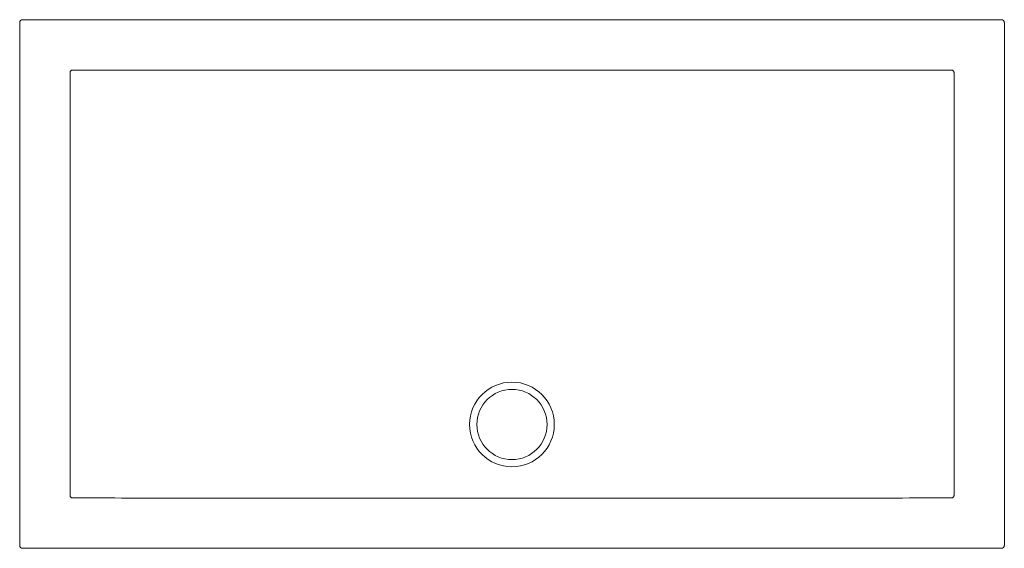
# Model space of a CAD drawing. Header units: millimetres. Extents: x 3336.84 to 3338.24, y 2274.89 to 2275.64.
import ezdxf

# ---------------------------------------------------------------- set-up
doc = ezdxf.new("R2010")
doc.units = ezdxf.units.MM
doc.layers.add('SANINDUSA', color=3, linetype='Continuous')

msp = doc.modelspace()

# ---------------------------------------------------------------- linework, layer by layer
at = {"layer": 'SANINDUSA', "linetype": 'Continuous', "lineweight": 15}
for p, q in [((3336.8352, 2275.6406), (3336.8352, 2274.896)), ((3338.2339, 2275.6446), (3336.8392, 2275.6446)), ((3338.2379, 2274.896), (3338.2379, 2275.6406)), ((3336.8392, 2274.892), (3338.2339, 2274.892))]:
    msp.add_line(p, q, dxfattribs=at)
at = {"layer": 'SANINDUSA', "linetype": 'Continuous', "lineweight": 15, "flags": 128}
msp.add_lwpolyline([(3338.1662, 2275.0683), (3338.1662, 2275.0763), (3338.1662, 2275.1083), (3338.1662, 2275.2363), (3338.1662, 2275.5679)], dxfattribs=at)
at = {"layer": 'SANINDUSA', "linetype": 'Continuous', "lineweight": 15}
for radius in [0.0603, 0.05]:
    msp.add_circle((3337.5365, 2275.0683), radius, dxfattribs=at)
for centre, major_axis in [((3336.8392, 2275.6406), (-0.00283, 0.00283)), ((3338.2338, 2275.6406), (0.00283, 0.00283)), ((3336.8392, 2274.896), (-0.00283, -0.00283)), ((3338.2338, 2274.896), (0.00283, -0.00283))]:
    msp.add_ellipse(centre, major_axis=major_axis, ratio=0.999695, start_param=5.497939, end_param=7.068431, dxfattribs=at)
for points, knots in [([(3336.9106, 2275.573), (3336.9104, 2275.573), (3336.9101, 2275.573), (3336.9096, 2275.5729), (3336.9094, 2275.5728), (3336.909, 2275.5726), (3336.9087, 2275.5725), (3336.9083, 2275.5722), (3336.9081, 2275.5721), (3336.9076, 2275.5715), (3336.9073, 2275.5711), (3336.9071, 2275.5705), (3336.907, 2275.5702), (3336.9069, 2275.5698), (3336.9069, 2275.5695), (3336.9069, 2275.5693)], [0, 0, 0, 0, 0.125, 0.125, 0.25, 0.25, 0.375, 0.375, 0.5, 0.5, 0.75, 0.75, 0.875, 0.875, 1, 1, 1, 1]), ([(3337.5365, 2275.573), (3337.4845, 2275.573), (3337.4324, 2275.573), (3337.3283, 2275.573), (3337.2763, 2275.573), (3337.1201, 2275.573), (3337.0161, 2275.573), (3336.912, 2275.573)], [0, 0, 0, 0, 0.25, 0.25, 0.5, 0.5, 1, 1, 1, 1]), ([(3338.1611, 2275.573), (3338.057, 2275.573), (3337.9529, 2275.573), (3337.7968, 2275.573), (3337.7447, 2275.573), (3337.6406, 2275.573), (3337.5886, 2275.573), (3337.5365, 2275.573)], [0, 0, 0, 0, 0.5, 0.5, 0.75, 0.75, 1, 1, 1, 1]), ([(3338.1662, 2275.5693), (3338.1662, 2275.5695), (3338.1662, 2275.5697), (3338.1661, 2275.5702), (3338.166, 2275.5705), (3338.1658, 2275.5709), (3338.1657, 2275.5711), (3338.1654, 2275.5715), (3338.1653, 2275.5717), (3338.1648, 2275.5722), (3338.1644, 2275.5725), (3338.1637, 2275.5728), (3338.1635, 2275.5729), (3338.163, 2275.573), (3338.1627, 2275.573), (3338.1625, 2275.573)], [0, 0, 0, 0, 0.125, 0.125, 0.25, 0.25, 0.375, 0.375, 0.5, 0.5, 0.75, 0.75, 0.875, 0.875, 1, 1, 1, 1]), ([(3336.9069, 2275.0683), (3336.9069, 2275.0517), (3336.9069, 2275.0351), (3336.9069, 2275.0019), (3336.9069, 2274.9853), (3336.9069, 2274.9687)], [0, 0, 0, 0, 0.5, 0.5, 1, 1, 1, 1]), ([(3338.1662, 2274.9687), (3338.1662, 2274.9853), (3338.1662, 2275.0019), (3338.1662, 2275.0351), (3338.1662, 2275.0517), (3338.1662, 2275.0683)], [0, 0, 0, 0, 0.5, 0.5, 1, 1, 1, 1]), ([(3336.9069, 2274.9674), (3336.9069, 2274.9671), (3336.9069, 2274.9669), (3336.907, 2274.9664), (3336.9071, 2274.9662), (3336.9073, 2274.9657), (3336.9074, 2274.9655), (3336.9076, 2274.9651), (3336.9078, 2274.9649), (3336.9083, 2274.9644), (3336.9087, 2274.9641), (3336.9094, 2274.9638), (3336.9096, 2274.9638), (3336.9101, 2274.9637), (3336.9104, 2274.9637), (3336.9106, 2274.9637)], [0, 0, 0, 0, 0.125, 0.125, 0.25, 0.25, 0.375, 0.375, 0.5, 0.5, 0.75, 0.75, 0.875, 0.875, 1, 1, 1, 1]), ([(3336.912, 2274.9637), (3336.964, 2274.9636), (3337.0161, 2274.9636), (3337.1201, 2274.9636), (3337.1722, 2274.9636), (3337.2503, 2274.9636), (3337.2763, 2274.9636), (3337.3283, 2274.9636), (3337.3544, 2274.9636), (3337.4064, 2274.9636), (3337.4324, 2274.9636), (3337.465, 2274.9635), (3337.4715, 2274.9635), (3337.4845, 2274.9635), (3337.491, 2274.9635), (3337.504, 2274.9635), (3337.5105, 2274.9635), (3337.5235, 2274.9635), (3337.53, 2274.9635), (3337.543, 2274.9635), (3337.5496, 2274.9635), (3337.5626, 2274.9635), (3337.5691, 2274.9635), (3337.5821, 2274.9635), (3337.5886, 2274.9635), (3337.6016, 2274.9635), (3337.6081, 2274.9635), (3337.6406, 2274.9636), (3337.6667, 2274.9636), (3337.7187, 2274.9636), (3337.7447, 2274.9636), (3337.7968, 2274.9636), (3337.8228, 2274.9636), (3337.9009, 2274.9636), (3337.9529, 2274.9636), (3338.057, 2274.9636), (3338.1091, 2274.9636), (3338.1611, 2274.9637)], [0, 0, 0, 0, 0.125, 0.125, 0.25, 0.25, 0.3125, 0.3125, 0.375, 0.375, 0.4375, 0.4375, 0.453125, 0.453125, 0.46875, 0.46875, 0.484375, 0.484375, 0.5, 0.5, 0.515625, 0.515625, 0.53125, 0.53125, 0.546875, 0.546875, 0.5625, 0.5625, 0.625, 0.625, 0.6875, 0.6875, 0.75, 0.75, 0.875, 0.875, 1, 1, 1, 1]), ([(3338.1625, 2274.9637), (3338.1627, 2274.9637), (3338.163, 2274.9637), (3338.1635, 2274.9638), (3338.1637, 2274.9638), (3338.1641, 2274.964), (3338.1643, 2274.9641), (3338.1648, 2274.9644), (3338.1649, 2274.9646), (3338.1655, 2274.9651), (3338.1657, 2274.9655), (3338.166, 2274.9662), (3338.1661, 2274.9664), (3338.1662, 2274.9669), (3338.1662, 2274.9671), (3338.1662, 2274.9674)], [0, 0, 0, 0, 0.125, 0.125, 0.25, 0.25, 0.375, 0.375, 0.5, 0.5, 0.75, 0.75, 0.875, 0.875, 1, 1, 1, 1])]:
    msp.add_open_spline(points, degree=3, knots=knots, dxfattribs=at)
for points in [[(3336.9069, 2275.5693), (3336.9069, 2275.5688), (3336.9069, 2275.5684), (3336.9069, 2275.5679)], [(3336.9069, 2275.5679), (3336.9069, 2275.4014), (3336.9069, 2275.2348), (3336.9069, 2275.0683)], [(3336.912, 2275.573), (3336.9115, 2275.573), (3336.9111, 2275.573), (3336.9106, 2275.573)], [(3338.1625, 2275.573), (3338.162, 2275.573), (3338.1616, 2275.573), (3338.1611, 2275.573)], [(3338.1662, 2275.5679), (3338.1662, 2275.5684), (3338.1662, 2275.5688), (3338.1662, 2275.5693)], [(3336.9069, 2274.9687), (3336.9069, 2274.9683), (3336.9069, 2274.9678), (3336.9069, 2274.9674)], [(3336.9106, 2274.9637), (3336.911, 2274.9637), (3336.9115, 2274.9637), (3336.912, 2274.9637)], [(3338.1611, 2274.9637), (3338.1616, 2274.9637), (3338.162, 2274.9637), (3338.1625, 2274.9637)], [(3338.1662, 2274.9674), (3338.1662, 2274.9678), (3338.1662, 2274.9683), (3338.1662, 2274.9687)]]:
    msp.add_open_spline(points, degree=3, dxfattribs=at)

doc.saveas('drawing.dxf')
